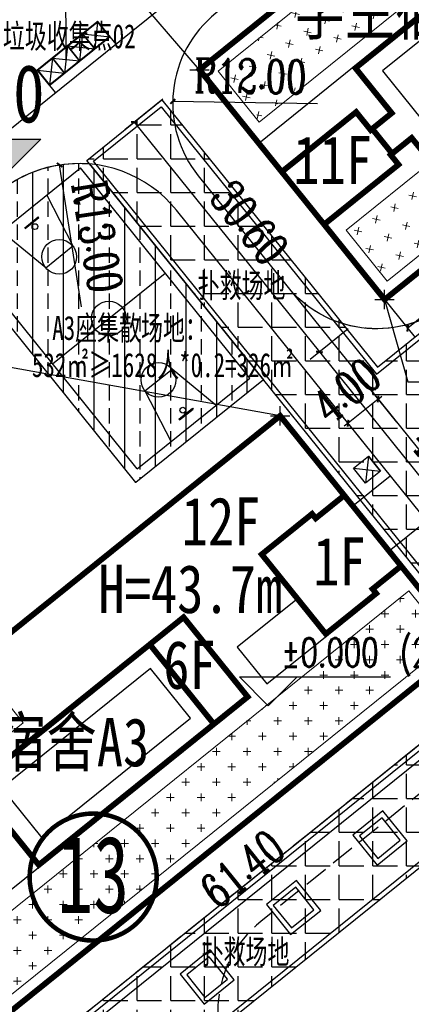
# Model space of a CAD drawing. Extents: x 38389316 to 38391210, y 2479116 to 2480544.
# Tile 11 of 68: x 38389806 to 38389847, y 2479601 to 2479703. Entities that reach past the tile are written whole.
import ezdxf
from ezdxf.enums import TextEntityAlignment as Align

# ---------------------------------------------------------------- set-up
doc = ezdxf.new("R2010")
doc.units = 0
doc.header["$LTSCALE"] = 2
doc.linetypes.add('DASH', pattern=[0.35, 0.25, -0.1])
doc.layers.get('0').update_dxf_attribs({"linetype": 'CONTINUOUS', "lineweight": 9})
doc.layers.get('Defpoints').update_dxf_attribs({"linetype": 'CONTINUOUS', "lineweight": 9})
for name, color, linetype in [('0-lunkuo', 7, 'CONTINUOUS'), ('DIM_COOR', 3, 'CONTINUOUS'), ('DIM_ELEV', 3, 'CONTINUOUS'), ('PUB_TEXT', 7, 'CONTINUOUS'), ('u-road', 4, 'CONTINUOUS'), ('ZJ', 7, 'CONTINUOUS'), ('建筑占地', 3, 'CONTINUOUS'), ('建筑轮廓', 2, 'CONTINUOUS'), ('文字', 7, 'CONTINUOUS'), ('道路', 33, 'CONTINUOUS')]:
    doc.layers.add(name, color=color, linetype=linetype)
doc.layers.add('尺寸标注', color=7, linetype='CONTINUOUS', lineweight=9)
doc.layers.add('屋顶绿化线', color=126, linetype='CONTINUOUS', lineweight=9)
doc.styles.add('-宋体', font='txt', dxfattribs={"width": 0.8})
doc.styles.add('_TCH_DIM', font='SIMPLEX', dxfattribs={"bigfont": 'GBCBIG'})
doc.styles.add('_TCH_LABEL_T3', font='COMPLEX', dxfattribs={"width": 0.7058823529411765, "bigfont": 'GBCBIG'})
doc.styles.add('HZTXT', font='txt', dxfattribs={"width": 0.8})
doc.styles.add('中等线体', font='txt', dxfattribs={"width": 0.8})
doc.dimstyles.new('_TCH_ARCH_M_M&&1', dxfattribs={"dimtxt": 1.275, "dimasz": 0.5, "dimexe": 1.25, "dimexo": 1.5, "dimgap": 0.6125, "dimtad": 1, "dimzin": 1, "dimdsep": 46, "dimtxsty": '_TCH_LABEL_T3', "dimblk": 'ARCHTICK', "dimcen": 0.09, "dimclrt": 7, "dimazin": 2, "dimtfac": 1, "dimtix": 1, "dimtmove": 2, "dimatfit": 3, "dimfxl": 1, "dimtolj": 1, "dimtzin": 0, "dimarcsym": 0})

# ---------------------------------------------------------------- blocks, each defined once
blk = doc.blocks.new('_ArchTick')
at = {"color": 0, "linetype": 'ByBlock', "const_width": 0.4}
blk.add_lwpolyline([(-0.5, -0.5), (0.5, 0.5)], dxfattribs=at)
blk = doc.blocks.new('*D111')
at = {"layer": 'Defpoints', "color": 0}
for p in [(38389841.48155545, 2479672.248439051), (38389867.1920947, 2479640.312618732), (38389863.05997372, 2479636.985976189)]:
    blk.add_point(p, dxfattribs=at)
at = {"layer": '尺寸标注', "color": 0, "lineweight": -2}
for p, q in [((38389840.31314691, 2479671.307789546), (38389836.3757607, 2479668.137921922)), ((38389837.34943447, 2479668.921796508), (38389863.05997372, 2479636.985976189)), ((38389866.02368616, 2479639.371969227), (38389862.08629995, 2479636.202101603))]:
    blk.add_line(p, q, dxfattribs=at)
at = {"layer": '尺寸标注', "color": 0, "lineweight": -2, "xscale": 0.5, "yscale": 0.5, "zscale": 0.5}
for p, rotation in [((38389837.34943447, 2479668.921796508), 128.8364641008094), ((38389863.05997372, 2479636.985976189), 308.8364641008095)]:
    blk.add_blockref('_ArchTick', p, dxfattribs=dict(at, rotation=rotation))
at = {"layer": '尺寸标注', "color": 7, "insert": (38389850.90492012, 2479656.91344209), "char_height": 3.5, "attachment_point": 5, "rotation": 308.8364641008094, "style": '_TCH_LABEL_T3'}
blk.add_mtext('\\A1;41.00', dxfattribs=at)
blk = doc.blocks.new('*D113')
at = {"layer": 'Defpoints', "color": 0}
for p in [(38389853.08688137, 2479637.693516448), (38389805.25999324, 2479599.189561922), (38389808.58663939, 2479595.057437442)]:
    blk.add_point(p, dxfattribs=at)
at = {"layer": '尺寸标注', "color": 0, "lineweight": -2}
for p, q in [((38389854.02753101, 2479636.525108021), (38389857.19740221, 2479632.587718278)), ((38389856.41352752, 2479633.561391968), (38389808.58663939, 2479595.057437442)), ((38389806.20064288, 2479598.021153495), (38389809.37051408, 2479594.083763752))]:
    blk.add_line(p, q, dxfattribs=at)
at = {"layer": '尺寸标注', "color": 0, "lineweight": -2, "xscale": 0.5, "yscale": 0.5, "zscale": 0.5}
for p, rotation in [((38389856.41352752, 2479633.561391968), 38.8364706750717), ((38389808.58663939, 2479595.057437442), 218.8364706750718)]:
    blk.add_blockref('_ArchTick', p, dxfattribs=dict(at, rotation=rotation))
at = {"layer": '尺寸标注', "color": 7, "insert": (38389829.37348681, 2479615.322731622), "char_height": 3.5, "attachment_point": 5, "rotation": 38.836470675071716, "style": '_TCH_LABEL_T3'}
blk.add_mtext('\\A1;61.40', dxfattribs=at)
blk = doc.blocks.new('*D114')
at = {"layer": 'Defpoints', "color": 0}
for p in [(38389890.99559926, 2479714.028494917), (38389843.16873807, 2479675.524562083), (38389846.49538426, 2479671.392437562)]:
    blk.add_point(p, dxfattribs=at)
at = {"layer": '尺寸标注', "color": 0, "lineweight": -2}
for p, q in [((38389891.9362489, 2479712.860086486), (38389895.10612014, 2479708.922696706)), ((38389894.32224544, 2479709.896370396), (38389846.49538426, 2479671.392437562)), ((38389844.10938772, 2479674.356153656), (38389847.27925895, 2479670.418763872))]:
    blk.add_line(p, q, dxfattribs=at)
at = {"layer": '尺寸标注', "color": 0, "lineweight": -2, "xscale": 0.5, "yscale": 0.5, "zscale": 0.5}
for p, rotation in [((38389894.32224544, 2479709.896370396), 38.8364706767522), ((38389846.49538426, 2479671.392437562), 218.8364706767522)]:
    blk.add_blockref('_ArchTick', p, dxfattribs=dict(at, rotation=rotation))
at = {"layer": '尺寸标注', "color": 7, "insert": (38389868.06101721, 2479692.284708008), "char_height": 3.5, "attachment_point": 5, "rotation": 38.83647067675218, "style": '_TCH_LABEL_T3'}
blk.add_mtext('\\A1;61.40', dxfattribs=at)
blk = doc.blocks.new('_J1DYT')
at = {"layer": '0-lunkuo'}
for p, q in [((-2.980232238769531e-08, -4.76837158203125e-07), (-8.940696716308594e-08, 1499.999999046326)), ((2799.999999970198, 1499.999999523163), (-8.940696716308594e-08, 1499.999999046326)), ((1399.999999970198, -4.76837158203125e-07), (1399.999999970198, 1500)), ((2800.000000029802, -4.76837158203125e-07), (2799.999999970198, 1499.999999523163)), ((-2.980232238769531e-08, 1050), (579.999999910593, 929.9999995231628)), ((2800.000000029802, 1049.999999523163), (2219.999999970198, 929.9999990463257)), ((579.9999999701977, 569.9999995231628), (579.999999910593, 929.9999995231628)), ((2220.000000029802, 569.9999995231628), (2219.999999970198, 929.9999990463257)), ((129.9999999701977, 839.9999995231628), (119.9999999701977, 840)), ((119.9999999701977, 660), (119.9999999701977, 840)), ((129.9999999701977, 659.9999995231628), (129.9999999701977, 839.9999995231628)), ((2670.000000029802, 840), (2680.000000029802, 839.9999995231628)), ((2670.000000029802, 660), (2670.000000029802, 840)), ((2680.000000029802, 659.9999995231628), (2680.000000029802, 839.9999995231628)), ((148.0123498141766, 754.9999995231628), (129.9999999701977, 754.9999995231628)), ((148.0123498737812, 749.9999995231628), (129.9999999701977, 749.9999995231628)), ((148.0123498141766, 744.9999995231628), (129.9999999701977, 744.9999995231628)), ((2651.987650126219, 754.9999995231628), (2669.999999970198, 754.9999995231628)), ((2651.987650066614, 749.9999990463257), (2669.999999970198, 749.9999995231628)), ((2651.987650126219, 744.9999995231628), (2669.999999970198, 744.9999995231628)), ((129.9999999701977, 659.9999995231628), (119.9999999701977, 660)), ((2670.000000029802, 660), (2680.000000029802, 659.9999995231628)), ((579.9999999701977, 569.9999995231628), (-2.980232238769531e-08, 450)), ((2220.000000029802, 569.9999995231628), (2800.000000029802, 449.9999995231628)), ((2800.000000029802, -4.76837158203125e-07), (-2.980232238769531e-08, -4.76837158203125e-07))]:
    blk.add_line(p, q, dxfattribs=at)
for centre, radius in [((579.9999999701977, 749.9999995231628), 180), ((1399.999999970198, 750), 180), ((2219.999999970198, 749.9999990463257), 180), ((178.0117507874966, 749.8104109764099), 30), ((2621.988249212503, 749.8104104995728), 30)]:
    blk.add_circle(centre, radius, dxfattribs=at)
at = {"layer": '0-lunkuo', "flags": 9}
for tag in ['YSIZE', 'XSIZE']:
    blk.add_attdef(tag, (-2.980232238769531e-08, -4.76837158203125e-07), '', height=0.5000000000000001, rotation=3.278490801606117e-06, dxfattribs=at)
blk = doc.blocks.new('*D124')
at = {"layer": 'Defpoints', "color": 0}
for p in [(38389822.29229245, 2479696.083987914), (38389841.48155708, 2479672.248440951), (38389837.34943259, 2479668.921794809)]:
    blk.add_point(p, dxfattribs=at)
at = {"layer": '尺寸标注', "color": 0, "lineweight": -2}
for p, q in [((38389821.12388401, 2479695.143338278), (38389817.18649426, 2479691.973467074)), ((38389818.16016795, 2479692.757341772), (38389837.34943259, 2479668.921794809)), ((38389840.31314865, 2479671.307791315), (38389836.37575889, 2479668.137920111))]:
    blk.add_line(p, q, dxfattribs=at)
at = {"layer": '尺寸标注', "color": 0, "lineweight": -2, "xscale": 0.5, "yscale": 0.5, "zscale": 0.5}
for p, rotation in [((38389818.16016795, 2479692.757341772), 128.8364705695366), ((38389837.34943259, 2479668.921794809), 308.8364705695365)]:
    blk.add_blockref('_ArchTick', p, dxfattribs=dict(at, rotation=rotation))
at = {"layer": '尺寸标注', "color": 7, "insert": (38389830.0850124, 2479682.330410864), "char_height": 3.5, "attachment_point": 5, "rotation": 308.8364705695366, "style": '_TCH_LABEL_T3'}
blk.add_mtext('\\A1;30.60', dxfattribs=at)
blk = doc.blocks.new('hyvahavb')
at = {"layer": 'DIM_ELEV'}
blk.add_hatch(color=10, dxfattribs=at).paths.add_polyline_path([(-173.179577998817, -4360.830655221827), (-182.1795779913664, -4351.830655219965), (-164.1795779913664, -4351.83065522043)])
at = {"layer": 'DIM_ELEV', "color": 10}
for p, q in [((-173.179577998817, -4360.830655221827), (-182.1795779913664, -4351.830655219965)), ((-182.1795779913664, -4351.830655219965), (-164.1795779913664, -4351.83065522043)), ((-173.179577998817, -4360.830655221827), (-164.1795779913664, -4351.83065522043))]:
    blk.add_line(p, q, dxfattribs=at)
blk = doc.blocks.new('*D211')
at = {"layer": 'Defpoints', "color": 0}
for p in [(38389840.31425403, 2479661.532033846), (38389846.30367573, 2479660.47100522), (38389843.18793242, 2479657.962590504)]:
    blk.add_point(p, dxfattribs=at)
at = {"layer": '尺寸标注', "color": 0, "lineweight": -2}
for p, q in [((38389845.36302024, 2479661.639408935), (38389842.64611778, 2479665.014118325)), ((38389843.42999735, 2479664.040448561), (38389840.31425403, 2479661.532033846)), ((38389843.42999735, 2479664.040448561), (38389843.81946526, 2479664.354000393)), ((38389842.24727692, 2479659.130994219), (38389839.53037445, 2479662.505703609)), ((38389840.31425403, 2479661.532033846), (38389839.92478614, 2479661.218482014))]:
    blk.add_line(p, q, dxfattribs=at)
at = {"layer": '尺寸标注', "color": 0, "lineweight": -2, "xscale": 0.5, "yscale": 0.5, "zscale": 0.5}
for p, rotation in [((38389843.42999735, 2479664.040448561), 218.8367578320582), ((38389840.31425403, 2479661.532033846), 38.83675783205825)]:
    blk.add_blockref('_ArchTick', p, dxfattribs=dict(at, rotation=rotation))
at = {"layer": '尺寸标注', "color": 7, "insert": (38389840.14759062, 2479664.928314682), "char_height": 3.5, "attachment_point": 5, "rotation": 38.83675783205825, "style": '_TCH_LABEL_T3'}
blk.add_mtext('\\A1;4.00', dxfattribs=at)
blk = doc.blocks.new('A$C40693934')
at = {"layer": '建筑轮廓', "const_width": 599.9999999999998, "flags": 128}
for points in [[(61400.00119400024, 30600.05004882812), (0.001369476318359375, 30600.08095932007), (0.001369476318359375, 17000.01568603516), (9900.002178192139, 17000.01567459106), (9900.002178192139, 14600.01567459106), (10100.0012550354, 14600.01525115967), (12700.00124359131, 14600.01567077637), (12700.00122833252, 20600.01568222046), (40499.93942642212, 20600.015209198), (40499.93941497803, 9999.98501586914), (12700.0012550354, 9999.984642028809), (12700.00127029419, 11299.98463439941), (10100.0012550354, 11299.98463058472), (9900.002178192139, 11299.98463058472), (9899.998001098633, 9999.98505783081), (0.001369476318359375, 9999.98505783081), (0.001373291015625, 0.000186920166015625), (61400.00137329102, 0.000186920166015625), (61400.03546142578, 10600.05712127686), (57600.00117874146, 10600.05710601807), (57600.00130844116, 10000.00889587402), (50900.06239318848, 9999.956039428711), (50900.0623664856, 20600.03995895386), (57600.00117874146, 20600.03997421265), (57600.00118255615, 20000.02402496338), (61400.03545761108, 20000.02402877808)], [(0.001369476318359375, 30600.08095932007), (0.001373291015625, 0.000186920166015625), (61400.00137329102, 0.000186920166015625), (61400.00136947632, 30600.08096313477)], [(12700.00023269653, 20600.01568222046), (12700.00024414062, 14600.01567459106), (10100.00025939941, 14600.01524734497), (10100.00025939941, 11299.98463058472), (12700.00026702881, 11299.98463439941), (12700.00025939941, 9999.984642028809), (36000.00031661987, 9999.984592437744), (36000.00030517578, 20600.01521682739)]]:
    blk.add_lwpolyline(points, close=True, dxfattribs=at)
at = {"layer": '建筑轮廓', "flags": 128}
for points in [[(0.002185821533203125, 20800.01568984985), (0.00217437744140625, 17000.01568984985), (9900.02010345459, 17000.01567840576), (9900.020107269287, 14600.01568603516), (12700.02010726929, 14600.01568984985), (12700.02010345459, 20800.01569366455)], [(42900.00159835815, 20800.09611129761), (50900.06338882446, 20800.0961151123), (50900.06339263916, 15900.06551361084), (42900.00159072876, 15900.06551361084)]]:
    blk.add_lwpolyline(points, close=True, dxfattribs=at)
blk = doc.blocks.new('*D261')
at = {"layer": 'Defpoints', "color": 0}
for p in [(38389822.14398497, 2479694.897990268), (38389834.14254566, 2479694.712137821)]:
    blk.add_point(p, dxfattribs=at)
at = {"layer": '尺寸标注', "color": 0, "lineweight": -2}
blk.add_line((38389837.14218584, 2479694.665674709), (38389822.14398497, 2479694.897990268), dxfattribs=at)
at = {"layer": '尺寸标注', "color": 0, "lineweight": -2, "xscale": 0.5, "yscale": 0.5, "zscale": 0.5, "rotation": 179.1125844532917}
blk.add_blockref('_ArchTick', (38389822.14398497, 2479694.897990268), dxfattribs=at)
at = {"layer": '尺寸标注', "color": 7, "insert": (38389830.18561661, 2479697.523758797), "char_height": 3.5, "attachment_point": 5, "rotation": 359.1125844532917, "style": '_TCH_LABEL_T3'}
blk.add_mtext('\\A1;R12.00', dxfattribs=at)
blk = doc.blocks.new('*D262')
at = {"layer": 'Defpoints', "color": 0}
for p in [(38389810.41788969, 2479688.318138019), (38389812.40317342, 2479675.470622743)]:
    blk.add_point(p, dxfattribs=at)
at = {"layer": '尺寸标注', "color": 0, "lineweight": -2}
blk.add_line((38389812.69063532, 2479673.610349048), (38389810.41788969, 2479688.318138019), dxfattribs=at)
at = {"layer": '尺寸标注', "color": 0, "lineweight": -2, "xscale": 0.5, "yscale": 0.5, "zscale": 0.5, "rotation": 98.78424742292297}
blk.add_blockref('_ArchTick', (38389810.41788969, 2479688.318138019), dxfattribs=at)
at = {"layer": '尺寸标注', "color": 7, "insert": (38389814.34836318, 2479680.890072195), "char_height": 3.5, "attachment_point": 5, "rotation": 278.784247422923, "style": '_TCH_LABEL_T3'}
blk.add_mtext('\\A1;R13.00', dxfattribs=at)
blk = doc.blocks.new('A$C2E447AAB')
at = {"layer": '屋顶绿化线'}
h = blk.add_hatch(dxfattribs=at)
h.set_pattern_fill('CROSS', color=256, scale=999.9999999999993, angle=-38.83662672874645, style=0)
h.set_pattern_definition([(321.1633732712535, (-31458211856.34945, 22142864598.01918), (2232.087111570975, 241.0386408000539), [793.7499999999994, -2381.249999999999]), (51.16337327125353, (-31458211796.08979, 22142864039.9974), (-241.0386408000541, 2232.087111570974), [793.7499999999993, -2381.249999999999])])
h.paths.add_polyline_path([(19299.9397315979, 21180.04084014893), (0.001483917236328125, 21180.04113388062), (0.001491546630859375, 27960.05044937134), (19299.93973922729, 27960.05042648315)])
edge = h.paths.add_edge_path()
edge.add_line((59000.00147628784, 0.00054931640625), (0.001488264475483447, 0.0008472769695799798))
edge.add_line((0.001491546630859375, 0.00084686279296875), (0.001490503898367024, 6780.010163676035))
edge.add_line((0.00148773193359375, 6780.010162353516), (59000.00148182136, 6780.010133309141))
edge.add_line((59000.00148010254, 6780.010131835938), (59000.00147507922, 0.0005461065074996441))
for points in [[(19299.9397315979, 21180.04084014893), (0.001483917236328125, 21180.04113388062), (0.001491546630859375, 27960.05044937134), (19299.93973922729, 27960.05042266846)], [(59000.00147628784, 0.00054168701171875), (0.00148773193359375, 0.000843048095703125), (0.00148773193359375, 6780.010162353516), (59000.00148010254, 6780.010131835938)]]:
    blk.add_lwpolyline(points, close=True, dxfattribs=at)

msp = doc.modelspace()

# ---------------------------------------------------------------- hatches: boundary and pattern name
at = {"layer": '道路'}
h = msp.add_hatch(dxfattribs=at)
h.set_pattern_fill('ANGLE', color=256, style=0)
h.set_pattern_definition([(0, (0, 0), (0, 3.4925), [2.54, -0.9525]), (90, (0, 0), (-3.4925, 2.138468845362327e-16), [2.54, -0.9525])])
h.paths.add_polyline_path([(38389906.6803739, 2479691.359729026), (38389860.79919234, 2479654.422506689), (38389853.90130331, 2479662.990528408), (38389899.78223535, 2479699.928060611)])
h.paths.add_polyline_path([(38389870.43854753, 2479633.681852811), (38389862.78758702, 2479643.185311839), (38389865.90503106, 2479645.695069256), (38389865.90502661, 2479645.695074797), (38389917.62632626, 2479687.334278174), (38389898.18497759, 2479711.479919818), (38389843.35505849, 2479667.33779341), (38389821.03017895, 2479695.0680239), (38389813.23347696, 2479688.791110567), (38389856.37814537, 2479635.200211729), (38389807.77307332, 2479596.069634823), (38389807.77322411, 2479596.069347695), (38389817.17951817, 2479584.38550857), (38389828.8636049, 2479593.792001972), (38389825.72785582, 2479597.686495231), (38389862.64924224, 2479627.410750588), (38389877.32317851, 2479609.183946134), (38389885.11255085, 2479615.454965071)])
at = {"layer": '道路', "ltscale": 1.5}
h = msp.add_hatch(dxfattribs=at)
h.set_pattern_fill('ANSI33', color=256, angle=45, style=0)
h.set_pattern_definition([(90, (0, 0), (-3.175, 6.661338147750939e-16), []), (90, (1.587500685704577, 1.587500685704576), (-3.175, 6.661338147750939e-16), [1.5875, -0.79375])])
edge = h.paths.add_edge_path()
edge.add_line((38389799.7247105, 2479678.476819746), (38389818.3101811, 2479655.391385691))
edge.add_line((38389818.3101811, 2479655.391385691), (38389831.5448046, 2479666.046230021))
edge.add_line((38389831.5448046, 2479666.046230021), (38389813.53095101, 2479688.421611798))
edge.add_arc((38389812.40316883, 2479675.470629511), 12.99999364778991, 85.02319095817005, 162.7728273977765)
edge.add_line((38389799.9863807, 2479679.320721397), (38389799.7247105, 2479678.476819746))

# ---------------------------------------------------------------- linework, layer by layer
at = {"layer": 'DIM_COOR', "color": 3}
for p, q in [((38389824.91608575, 2479698.196462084), (38389802.30368444, 2479724.626681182)), ((38389824.91608575, 2479697.196462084), (38389824.91608575, 2479699.196462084)), ((38389823.91608575, 2479698.196462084), (38389825.91608575, 2479698.196462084)), ((38389844.10545414, 2479673.360919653), (38389844.10545414, 2479675.360919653)), ((38389843.10545414, 2479674.360919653), (38389845.10545414, 2479674.360919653)), ((38389844.10545414, 2479674.360919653), (38389846.5019986, 2479665.836616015)), ((38389833.27424395, 2479662.303383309), (38389778.82672791, 2479672.050044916)), ((38389846.5019986, 2479665.836616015), (38389875.76199859, 2479665.836616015)), ((38389833.27424395, 2479661.303383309), (38389833.27424395, 2479663.303383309)), ((38389832.27424395, 2479662.303383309), (38389834.27424395, 2479662.303383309))]:
    msp.add_line(p, q, dxfattribs=at)
at = {"layer": 'DIM_ELEV', "color": 3}
for p, q in [((38389832.05107457, 2479632.231604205), (38389829.05107457, 2479635.231604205)), ((38389829.05107457, 2479635.231604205), (38389844.70107457, 2479635.231604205)), ((38389832.05107457, 2479632.231604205), (38389835.05107457, 2479635.231604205))]:
    msp.add_line(p, q, dxfattribs=at)
at = {"layer": 'u-road', "flags": 128}
for points in [[(38389865.56430671, 2479735.414575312), (38389826.61732305, 2479704.059384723, 0.4142142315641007), (38389824.79531594, 2479687.186893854), (38389878.49374764, 2479620.487185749, 0.3680865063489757), (38389893.78078242, 2479617.585602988), (38389944.3017267, 2479646.365649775)], [(38389853.73005555, 2479731.022334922), (38389801.69316787, 2479689.128805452, 0.149166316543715), (38389796.44459163, 2479681.40439254), (38389774.09037978, 2479609.310755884, 0.2496239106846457), (38389776.90959404, 2479594.538538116), (38389791.63757081, 2479576.244603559, 0.3672763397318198), (38389811.98055644, 2479572.353235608), (38389847.78211426, 2479592.612911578)], [(38389845.81037851, 2479596.093179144, -0.06501087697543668), (38389865.00892957, 2479603.875547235, 0.5441439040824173), (38389871.32594678, 2479623.011898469), (38389822.5293389, 2479683.622970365, 0.6004808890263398), (38389799.9863807, 2479679.320721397), (38389777.91093137, 2479608.126110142, 0.2496239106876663), (38389780.02534207, 2479597.046946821), (38389794.75331884, 2479578.753012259, 0.3672763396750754), (38389810.01055805, 2479575.834486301), (38389845.81211588, 2479596.094162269)]]:
    msp.add_lwpolyline(points, format="xyb", dxfattribs=at)
at = {"layer": 'ZJ', "color": 3, "linetype": 'Continuous', "const_width": 0.4705883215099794}
msp.add_lwpolyline([(38389820.48557306, 2479614.46276362, 1), (38389807.30910007, 2479614.462762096, 1)], format="xyb", close=True, dxfattribs=at)
at = {"layer": '建筑占地', "color": 6, "flags": 128}
for points in [[(38389824.91508199, 2479698.197708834), (38389872.74283193, 2479736.700518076), (38389891.93157908, 2479712.864475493), (38389844.10382913, 2479674.361666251)], [(38389844.84225975, 2479693.69760938), (38389841.07977023, 2479698.371330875), (38389859.22935355, 2479712.981453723), (38389865.87665278, 2479704.724695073), (38389847.72749826, 2479690.113216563), (38389846.91226582, 2479691.125834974), (38389844.88702899, 2479689.495370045), (38389842.81698044, 2479692.067197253)], [(38389785.44266128, 2479623.806472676), (38389833.27041122, 2479662.309281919), (38389852.45915838, 2479638.473239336), (38389804.63140842, 2479599.970430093)], [(38389804.49776495, 2479620.392576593), (38389808.26050923, 2479615.719060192), (38389826.40846587, 2479630.331203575), (38389819.76114691, 2479638.587946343), (38389801.61195741, 2479623.976511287), (38389802.42719228, 2479622.963894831), (38389800.40195932, 2479621.333425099), (38389802.47257451, 2479618.762054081)]]:
    msp.add_lwpolyline(points, close=True, dxfattribs=at)
at = {"layer": '建筑轮廓', "const_width": 0.2, "flags": 128}
msp.add_lwpolyline([(38389808.12321202, 2479698.15686624), (38389809.37741578, 2479696.598991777), (38389815.60891372, 2479701.615806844), (38389814.35470996, 2479703.173681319)], close=True, dxfattribs=at)
at = {"layer": '建筑轮廓', "flags": 128}
for points in [[(38389812.79683547, 2479701.919477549), (38389814.35470995, 2479703.173681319), (38389815.60891371, 2479701.615806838), (38389814.05103922, 2479700.361603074), (38389812.79683547, 2479701.919477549), (38389815.60891371, 2479701.615806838), (38389814.35470995, 2479703.173681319), (38389814.05103922, 2479700.361603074)], [(38389811.23896098, 2479700.66527378), (38389812.79683547, 2479701.919477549), (38389814.05103923, 2479700.361603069), (38389812.49316473, 2479699.107399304), (38389811.23896098, 2479700.66527378), (38389814.05103923, 2479700.361603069), (38389812.79683547, 2479701.919477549), (38389812.49316473, 2479699.107399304)], [(38389809.6810865, 2479699.41107001), (38389811.23896098, 2479700.66527378), (38389812.49316474, 2479699.107399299), (38389810.93529025, 2479697.853195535), (38389809.6810865, 2479699.41107001), (38389812.49316474, 2479699.107399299), (38389811.23896098, 2479700.66527378), (38389810.93529025, 2479697.853195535)], [(38389808.12321201, 2479698.15686624), (38389809.6810865, 2479699.41107001), (38389810.93529025, 2479697.853195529), (38389809.37741576, 2479696.598991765), (38389808.12321201, 2479698.15686624), (38389810.93529025, 2479697.853195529), (38389809.6810865, 2479699.41107001), (38389809.37741576, 2479696.598991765)], [(38389840.8672651, 2479656.862120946), (38389842.42513958, 2479658.116324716), (38389843.67934334, 2479656.558450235), (38389842.12146885, 2479655.304246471), (38389840.8672651, 2479656.862120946), (38389843.67934334, 2479656.558450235), (38389842.42513958, 2479658.116324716), (38389842.12146885, 2479655.304246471)]]:
    msp.add_lwpolyline(points, dxfattribs=at)
at = {"layer": '文字', "flags": 128}
msp.add_lwpolyline([(38389811.08712561, 2479699.259234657), (38389810.99145441, 2479725.059751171), (38389831.03569519, 2479725.059751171)], dxfattribs=at)
at = {"layer": '道路', "flags": 128}
msp.add_lwpolyline([(38389891.93220059, 2479712.864975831), (38389894.75410638, 2479709.359823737), (38389850.81373641, 2479673.984492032, -0.400886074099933), (38389834.29494251, 2479675.387250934, 0.400886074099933)], format="xyb", dxfattribs=at)
for points in [[(38389807.77307332, 2479596.069634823), (38389856.37814537, 2479635.200211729), (38389813.23347696, 2479688.791110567), (38389821.03017895, 2479695.0680239), (38389843.35505849, 2479667.33779341), (38389898.18497759, 2479711.479919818), (38389917.62632626, 2479687.334278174), (38389862.78758702, 2479643.18531184), (38389870.43854733, 2479633.681852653), (38389870.43854753, 2479633.681852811), (38389885.11255085, 2479615.454965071), (38389877.32317851, 2479609.183946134), (38389862.64924224, 2479627.410750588), (38389825.72785582, 2479597.686495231), (38389828.8636049, 2479593.792001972), (38389817.17951817, 2479584.38550857), (38389807.77322411, 2479596.069347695)], [(38389810.00451764, 2479695.820054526), (38389808.12321201, 2479698.15686624), (38389814.35470995, 2479703.173681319), (38389816.23601559, 2479700.836869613)], [(38389813.53103267, 2479688.42151037), (38389831.54526274, 2479666.04659885), (38389818.3101811, 2479655.391385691), (38389799.7247105, 2479678.476819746)], [(38389840.79947282, 2479652.956128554), (38389844.69417313, 2479656.091663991)], [(38389844.56208418, 2479648.282505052), (38389848.45679516, 2479651.418049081)], [(38389807.77314462, 2479596.069446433), (38389807.77302479, 2479596.069595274), (38389855.59992015, 2479634.573535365)]]:
    msp.add_lwpolyline(points, dxfattribs=at)
at = {"layer": '道路', "color": 3, "linetype": 'DASH', "ltscale": 5, "flags": 128}
for points in [[(38389869.07401185, 2479632.187594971, -0.4144250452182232), (38389870.89065105, 2479649.066805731), (38389917.9385089, 2479686.943571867), (38389897.87135572, 2479711.869429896), (38389850.81373641, 2479673.984492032, -0.4039961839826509), (38389834.21040223, 2479675.48399379, -8.544577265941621)], [(38389870.04161995, 2479624.60718202), (38389869.52762268, 2479625.245626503, 0.4142120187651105), (38389852.65519827, 2479627.067651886), (38389831.28026254, 2479609.859358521, 0.389983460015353), (38389828.8636049, 2479593.792001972), (38389817.17951817, 2479584.38550857), (38389807.77302875, 2479596.069590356), (38389850.14669388, 2479630.183304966, 0.4142151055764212), (38389851.96872889, 2479647.05581829), (38389851.96872889, 2479647.05581829)]]:
    msp.add_lwpolyline(points, format="xyb", dxfattribs=at)
at = {"layer": '道路', "flags": 128}
for points in [[(38389808.47604331, 2479595.99367652), (38389857.08116548, 2479635.124293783), (38389813.93649688, 2479688.715192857), (38389820.95426112, 2479694.365004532), (38389843.27914082, 2479666.634773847), (38389898.1090827, 2479710.77691859), (38389916.92328297, 2479687.410178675), (38389862.08456651, 2479643.261230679), (38389869.73552742, 2479633.757770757), (38389869.73552742, 2479633.757770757), (38389884.40953109, 2479615.530882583), (38389877.39909598, 2479609.886965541), (38389862.72516065, 2479628.113768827), (38389825.02481135, 2479597.762394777), (38389828.16056044, 2479593.867901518), (38389817.25543795, 2479585.088527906)], [(38389859.31460775, 2479710.484198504), (38389843.8917134, 2479698.067629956), (38389848.03062946, 2479692.926602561), (38389863.4535068, 2479705.343192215)], [(38389819.84607486, 2479636.086995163), (38389804.4231805, 2479623.670426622), (38389808.56209656, 2479618.529399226), (38389823.9849739, 2479630.945988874)], [(38389840.81222475, 2479618.816828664), (38389843.32063573, 2479615.701085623), (38389846.43639474, 2479618.209487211), (38389843.92802157, 2479621.325235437)], [(38389841.51524734, 2479618.740908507), (38389843.39655364, 2479616.404103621), (38389845.73337688, 2479618.285408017), (38389843.85209893, 2479620.622216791)], [(38389831.8543466, 2479611.60517781), (38389834.36275757, 2479608.489434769), (38389837.47851659, 2479610.997836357), (38389834.97014342, 2479614.113584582)], [(38389832.55736918, 2479611.529257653), (38389834.43867549, 2479609.192452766), (38389836.77549873, 2479611.073757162), (38389834.89422078, 2479613.410565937)], [(38389822.89646844, 2479604.393526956), (38389825.40487941, 2479601.277783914), (38389828.52063843, 2479603.786185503), (38389826.01226526, 2479606.901933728)], [(38389823.59949102, 2479604.317606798), (38389825.48079733, 2479601.980801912), (38389827.81762057, 2479603.862106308), (38389825.93634262, 2479606.198915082)]]:
    msp.add_lwpolyline(points, close=True, dxfattribs=at)
at = {"layer": '道路', "linetype": 'DASH', "ltscale": 1.5, "const_width": 0.1, "flags": 128}
msp.add_lwpolyline([(38389799.7247105, 2479678.476819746), (38389818.3101811, 2479655.391385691), (38389831.5448046, 2479666.046230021), (38389813.53095101, 2479688.421611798, 0.3528896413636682), (38389799.9863807, 2479679.320721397)], format="xyb", close=True, dxfattribs=at)

# ---------------------------------------------------------------- block references
at = {"layer": '0-lunkuo', "xscale": 0.01, "yscale": 0.01, "zscale": 0.01, "rotation": 308.8366193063}
msp.add_blockref('_J1DYT', (38389800.90320899, 2479678.607617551), dxfattribs=at)
at = {"layer": 'DIM_ELEV', "color": 10, "xscale": 0.7999999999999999, "yscale": 0.7999999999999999, "zscale": 0.7999999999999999}
msp.add_blockref('hyvahavb', (38389939.80999713, 2483172.472696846), dxfattribs=at)
at = {"layer": '屋顶绿化线', "yscale": 0.001, "zscale": 0.001}
for p, xscale, rotation in [((38389826.83598267, 2479698.044149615), -0.001, 218.8366281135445), ((38389804.90137172, 2479601.871227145), 0.001, 38.83662672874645)]:
    msp.add_blockref('A$C2E447AAB', p, dxfattribs=dict(at, xscale=xscale, rotation=rotation))
at = {"layer": '建筑轮廓', "yscale": 0.001, "zscale": 0.001}
for p, xscale, rotation in [((38389844.10545331, 2479674.360918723), 0.001, 38.83662748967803), ((38389785.44928885, 2479623.800656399), -0.001, 218.836627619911)]:
    msp.add_blockref('A$C40693934', p, dxfattribs=dict(at, xscale=xscale, rotation=rotation))

# ---------------------------------------------------------------- texts
at = {"layer": 'DIM_ELEV', "color": 10, "style": '-宋体', "width": 0.8}
msp.add_text('25.50', height=5.999999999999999, rotation=6.616745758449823e-06, dxfattribs=at).set_placement((38389792.53178702, 2479692.728309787))
at = {"layer": 'PUB_TEXT', "color": 7, "style": '_TCH_DIM', "width": 0.7058823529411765}
msp.add_text('%%P0.000', height=2.975, dxfattribs=at).set_placement((38389833.40107457, 2479636.281604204))
at = {"layer": 'PUB_TEXT', "color": 3, "linetype": 'ByBlock', "style": '_TCH_DIM', "width": 0.7058823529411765}
msp.add_text('(25.70)', height=2.975, dxfattribs=at).set_placement((38389845.70107458, 2479636.281604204))
at = {"layer": 'ZJ', "linetype": 'Continuous', "style": 'HZTXT', "width": 0.655113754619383}
msp.add_text('13', height=7.999999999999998, rotation=6.618438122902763e-06, dxfattribs=at).set_placement((38389810.17046764, 2479610.735893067), (38389817.62420636, 2479610.735893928), align=Align.FIT)
at = {"layer": '文字', "style": '中等线体'}
for s, height, width, p in [('学生宿舍A1', 4.999999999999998, 0.8, (38389834.7762209, 2479701.861549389)), ('垃圾收集点02', 2.5, 0.7, (38389804.53908663, 2479700.423456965)), ('11F', 4.999999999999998, 0.8, (38389834.65016615, 2479686.329657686)), ('扑救场地', 2.5, 0.7, (38389824.72612558, 2479674.562294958)), ('A3座集散场地：', 2.5, 0.7, (38389809.65049587, 2479670.165970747)), ('532㎡≥1628人*0.2=326㎡', 2.5, 0.7, (38389807.54544349, 2479666.320440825)), ('12F', 4.999999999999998, 0.8, (38389823.06697789, 2479648.853886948)), ('1F', 4.999999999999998, 0.8, (38389836.69707874, 2479644.703265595)), ('H=43.7m', 4.999999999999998, 0.8, (38389814.43776133, 2479641.846503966)), ('6F', 4.999999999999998, 0.8, (38389821.15705321, 2479633.980325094)), ('学生宿舍A3', 4.999999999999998, 0.8, (38389793.46652215, 2479625.952799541)), ('扑救场地', 2.5, 0.7, (38389825.1369075, 2479605.462817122))]:
    msp.add_text(s, height=height, dxfattribs=dict(at, width=width)).set_placement(p)

# ---------------------------------------------------------------- dimensions: what is measured, and where the dimension line sits
at = {"layer": '尺寸标注', "color": 3}
for base, p1, p2, angle, picture, middle in [((38389846.49538426, 2479671.392437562), (38389890.99559925, 2479714.028494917), (38389843.16873807, 2479675.524562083), 218.83647067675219, '*D114', (38389868.06101721, 2479692.284708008)), ((38389837.34943259, 2479668.921794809), (38389822.29229245, 2479696.083987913), (38389841.48155708, 2479672.248440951), 308.8364705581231, '*D124', (38389830.0850124, 2479682.330410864)), ((38389863.05997372, 2479636.985976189), (38389841.48155544, 2479672.24843905), (38389867.19209469, 2479640.312618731), 308.8364641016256, '*D111', (38389850.90492012, 2479656.91344209)), ((38389808.58663939, 2479595.057437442), (38389853.08688137, 2479637.693516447), (38389805.25999324, 2479599.18956192), 218.83647067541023, '*D113', (38389829.37348681, 2479615.322731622))]:
    dim = msp.add_linear_dim(base=base, p1=p1, p2=p2, angle=angle, dimstyle='_TCH_ARCH_M_M&&1', override={"dimtxt": 3.5, "dimgap": 1}, dxfattribs=at)
    dim.commit()
    dim.dimension.update_dxf_attribs({"geometry": picture, "text_midpoint": middle, "dimtype": 129})
for center, mpoint, picture, middle in [((38389834.14254566, 2479694.712137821), (38389822.14398497, 2479694.897990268), '*D261', (38389830.14302543, 2479694.774088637)), ((38389812.40317342, 2479675.470622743), (38389810.41788969, 2479688.318138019), '*D262', (38389811.63061957, 2479680.470108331))]:
    dim = msp.add_radius_dim(center=center, mpoint=mpoint, dimstyle='_TCH_ARCH_M_M&&1', override={"dimtxt": 3.5, "dimexe": 3, "dimexo": 3, "dimgap": 1, "dimtmove": 0}, dxfattribs=at)
    dim.commit()
    dim.dimension.update_dxf_attribs({"geometry": picture, "text_midpoint": middle, "dimtype": 132})
dim = msp.add_aligned_dim(p1=(38389846.30367573, 2479660.471005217), p2=(38389843.18793242, 2479657.962590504), distance=-4.582461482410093, dimstyle='_TCH_ARCH_M_M&&1', override={"dimtxt": 3.5, "dimgap": 1}, dxfattribs=at)
dim.commit()
dim.dimension.update_dxf_attribs({"geometry": '*D211', "text_midpoint": (38389840.14759062, 2479664.928314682)})

doc.saveas('drawing.dxf')
